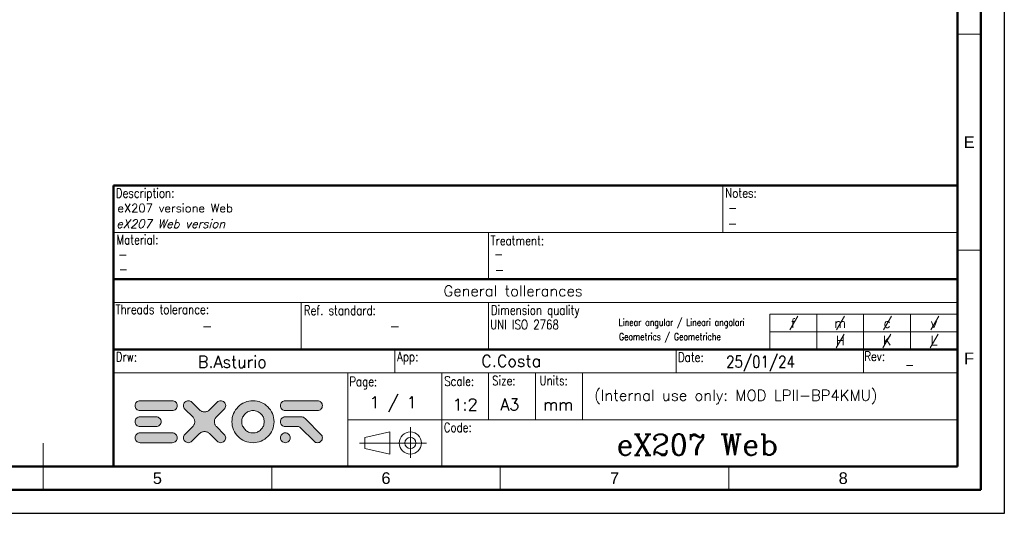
# Model space of a CAD drawing. Header units: millimetres. Extents: x 1316 to 1736, y 283 to 580.
# Tile 8 of 18: x 1526 to 1736, y 283 to 388. Entities that reach past the tile are written whole.
import ezdxf
from ezdxf.enums import TextEntityAlignment as Align

# ---------------------------------------------------------------- set-up
doc = ezdxf.new("R2010")
doc.units = ezdxf.units.MM
doc.styles.add('COMPLEX', font='complex.shx', dxfattribs={"bigfont": '@extfont2.shx'})
doc.styles.add('ROMANS', font='romans', dxfattribs={"height": 5})
doc.styles.get("Standard").update_dxf_attribs({"font": 'arial.ttf'})

msp = doc.modelspace()

# ---------------------------------------------------------------- hatches: boundary and pattern name
at = {"true_color": 0x0080ff}
h = msp.add_hatch(color=150, dxfattribs=at)
h.dxf.hatch_style = 1
h.paths.add_polyline_path([(1551.87, 306.61), (1551.65, 306.59), (1551.46, 306.53), (1551.28, 306.43), (1551.12, 306.31), (1551, 306.14), (1550.89, 305.96), (1550.83, 305.78), (1550.81, 305.56), (1550.83, 305.35), (1550.89, 305.15), (1551, 304.97), (1551.12, 304.82), (1551.28, 304.68), (1551.46, 304.6), (1551.65, 304.54), (1551.87, 304.52), (1558.75, 304.52), (1558.96, 304.54), (1559.16, 304.6), (1559.34, 304.68), (1559.48, 304.82), (1559.61, 304.97), (1559.71, 305.15), (1559.77, 305.35), (1559.79, 305.56), (1559.77, 305.78), (1559.71, 305.96), (1559.61, 306.14), (1559.48, 306.31), (1559.34, 306.43), (1559.16, 306.53), (1558.96, 306.59), (1558.75, 306.61)])
h.paths.add_polyline_path([(1551.87, 303.16), (1551.65, 303.14), (1551.46, 303.08), (1551.28, 302.98), (1551.12, 302.85), (1551, 302.71), (1550.89, 302.53), (1550.83, 302.33), (1550.81, 302.12), (1550.83, 301.9), (1550.89, 301.72), (1551, 301.53), (1551.12, 301.37), (1551.28, 301.25), (1551.46, 301.15), (1551.65, 301.09), (1551.87, 301.07), (1555.3, 301.07), (1555.52, 301.09), (1555.71, 301.15), (1555.89, 301.25), (1556.05, 301.37), (1556.17, 301.53), (1556.28, 301.72), (1556.34, 301.9), (1556.36, 302.12), (1556.34, 302.33), (1556.28, 302.53), (1556.17, 302.71), (1556.05, 302.85), (1555.89, 302.98), (1555.71, 303.08), (1555.52, 303.14), (1555.3, 303.16)])
h.paths.add_polyline_path([(1558.75, 297.63), (1558.96, 297.65), (1559.16, 297.72), (1559.34, 297.82), (1559.48, 297.94), (1559.61, 298.08), (1559.71, 298.26), (1559.77, 298.47), (1559.79, 298.67), (1559.77, 298.89), (1559.71, 299.08), (1559.61, 299.26), (1559.48, 299.42), (1559.34, 299.54), (1559.16, 299.65), (1558.96, 299.71), (1558.75, 299.73), (1551.87, 299.73), (1551.65, 299.71), (1551.46, 299.65), (1551.28, 299.54), (1551.12, 299.42), (1551, 299.26), (1550.89, 299.08), (1550.83, 298.89), (1550.81, 298.67), (1550.83, 298.47), (1550.89, 298.26), (1551, 298.08), (1551.12, 297.94), (1551.28, 297.82), (1551.46, 297.72), (1551.65, 297.65), (1551.87, 297.63)])
h.paths.add_polyline_path([(1565.62, 304.21), (1565.48, 304.21), (1565.35, 304.24), (1565.21, 304.28), (1565.07, 304.32), (1564.95, 304.38), (1564.81, 304.46), (1564.7, 304.54), (1564.58, 304.64), (1562.92, 306.31), (1562.78, 306.43), (1562.59, 306.53), (1562.39, 306.59), (1562.19, 306.61), (1561.98, 306.59), (1561.78, 306.53), (1561.6, 306.43), (1561.45, 306.31), (1561.31, 306.14), (1561.23, 305.96), (1561.17, 305.78), (1561.15, 305.56), (1561.17, 305.35), (1561.23, 305.15), (1561.31, 304.97), (1561.45, 304.82), (1563.1, 303.16), (1563.2, 303.06), (1563.28, 302.94), (1563.36, 302.81), (1563.43, 302.67), (1563.47, 302.53), (1563.51, 302.41), (1563.53, 302.27), (1563.53, 302.12), (1563.53, 301.98), (1563.51, 301.84), (1563.47, 301.7), (1563.43, 301.55), (1563.36, 301.43), (1563.28, 301.31), (1563.2, 301.19), (1563.1, 301.07), (1561.45, 299.42), (1561.31, 299.26), (1561.23, 299.08), (1561.17, 298.89), (1561.15, 298.67), (1561.17, 298.47), (1561.23, 298.26), (1561.31, 298.08), (1561.45, 297.94), (1561.6, 297.8), (1561.78, 297.72), (1561.98, 297.65), (1562.19, 297.63), (1562.41, 297.65), (1562.59, 297.72), (1562.78, 297.82), (1562.94, 297.94), (1564.58, 299.58), (1564.7, 299.69), (1564.83, 299.79), (1564.95, 299.85), (1565.07, 299.91), (1565.21, 299.97), (1565.35, 299.99), (1565.5, 300.01), (1565.64, 300.03), (1565.78, 300.01), (1565.92, 299.99), (1566.04, 299.97), (1566.19, 299.91), (1566.31, 299.85), (1566.45, 299.79), (1566.57, 299.69), (1566.67, 299.58), (1568.34, 297.94), (1568.48, 297.82), (1568.66, 297.72), (1568.87, 297.65), (1569.07, 297.63), (1569.27, 297.65), (1569.48, 297.72), (1569.66, 297.8), (1569.82, 297.94), (1569.94, 298.08), (1570.05, 298.26), (1570.11, 298.47), (1570.13, 298.67), (1570.11, 298.89), (1570.05, 299.08), (1569.94, 299.26), (1569.82, 299.42), (1568.16, 301.07), (1568.06, 301.19), (1567.97, 301.31), (1567.85, 301.5), (1567.79, 301.7), (1567.75, 301.82), (1567.73, 301.96), (1567.73, 302.1), (1567.73, 302.24), (1567.75, 302.39), (1567.77, 302.51), (1567.83, 302.65), (1567.87, 302.77), (1567.95, 302.91), (1568.04, 303.02), (1568.14, 303.14), (1569.82, 304.82), (1569.94, 304.97), (1570.05, 305.15), (1570.11, 305.35), (1570.13, 305.56), (1570.11, 305.78), (1570.05, 305.96), (1569.94, 306.14), (1569.82, 306.31), (1569.66, 306.43), (1569.48, 306.53), (1569.27, 306.59), (1569.07, 306.61), (1568.87, 306.59), (1568.66, 306.53), (1568.48, 306.43), (1568.34, 306.31), (1566.67, 304.64), (1566.55, 304.54), (1566.45, 304.46), (1566.22, 304.33), (1566.04, 304.28), (1565.9, 304.24), (1565.76, 304.21)])
h.paths.add_polyline_path([(1578.09, 306.06), (1577.7, 306.25), (1577.3, 306.41), (1576.85, 306.51), (1576.42, 306.59), (1575.96, 306.61), (1575.49, 306.59), (1575.04, 306.51), (1574.62, 306.41), (1574.21, 306.25), (1573.82, 306.06), (1573.44, 305.84), (1573.09, 305.58), (1572.79, 305.29), (1572.48, 304.97), (1572.24, 304.62), (1572.02, 304.26), (1571.81, 303.87), (1571.67, 303.44), (1571.55, 303.02), (1571.49, 302.57), (1571.47, 302.12), (1571.49, 301.66), (1571.55, 301.21), (1571.67, 300.78), (1571.81, 300.38), (1572.02, 299.97), (1572.24, 299.6), (1572.48, 299.26), (1572.79, 298.95), (1573.09, 298.65), (1573.44, 298.41), (1573.82, 298.16), (1574.21, 297.98), (1574.62, 297.84), (1575.04, 297.72), (1575.49, 297.65), (1575.96, 297.63), (1576.42, 297.65), (1576.85, 297.72), (1577.3, 297.84), (1577.7, 297.98), (1578.09, 298.16), (1578.45, 298.41), (1578.8, 298.65), (1579.12, 298.95), (1579.41, 299.26), (1579.67, 299.6), (1579.9, 299.97), (1580.1, 300.38), (1580.24, 300.78), (1580.34, 301.21), (1580.42, 301.66), (1580.44, 302.12), (1580.42, 302.57), (1580.34, 303.02), (1580.24, 303.44), (1580.1, 303.87), (1579.9, 304.26), (1579.67, 304.62), (1579.41, 304.97), (1579.12, 305.29), (1578.8, 305.58), (1578.45, 305.84)])
h.paths.add_polyline_path([(1577.3, 304.09), (1577.48, 303.97), (1577.64, 303.81), (1577.8, 303.65), (1577.95, 303.46), (1578.07, 303.26), (1578.17, 303.06), (1578.25, 302.83), (1578.29, 302.59), (1578.33, 302.37), (1578.35, 302.12), (1578.33, 301.88), (1578.29, 301.64), (1578.25, 301.41), (1578.17, 301.19), (1578.07, 300.99), (1577.95, 300.78), (1577.8, 300.6), (1577.64, 300.42), (1577.48, 300.27), (1577.3, 300.13), (1577.09, 300.01), (1576.89, 299.91), (1576.67, 299.83), (1576.44, 299.77), (1576.2, 299.73), (1575.96, 299.73), (1575.71, 299.73), (1575.47, 299.77), (1575.25, 299.83), (1575.02, 299.91), (1574.82, 300.01), (1574.62, 300.13), (1574.43, 300.27), (1574.27, 300.42), (1574.11, 300.6), (1573.97, 300.78), (1573.84, 300.99), (1573.74, 301.19), (1573.66, 301.41), (1573.6, 301.64), (1573.58, 301.88), (1573.56, 302.12), (1573.58, 302.37), (1573.6, 302.59), (1573.66, 302.83), (1573.74, 303.06), (1573.84, 303.26), (1573.97, 303.46), (1574.11, 303.65), (1574.27, 303.81), (1574.43, 303.97), (1574.62, 304.09), (1574.82, 304.21), (1575.02, 304.32), (1575.25, 304.4), (1575.47, 304.46), (1575.71, 304.5), (1575.96, 304.52), (1576.2, 304.5), (1576.44, 304.46), (1576.67, 304.4), (1576.89, 304.32), (1577.09, 304.21)], flags=16)
h.paths.add_polyline_path([(1582.84, 299.73), (1582.62, 299.71), (1582.43, 299.65), (1582.25, 299.54), (1582.09, 299.42), (1581.97, 299.26), (1581.87, 299.08), (1581.81, 298.89), (1581.79, 298.67), (1581.81, 298.47), (1581.87, 298.26), (1581.97, 298.08), (1582.09, 297.94), (1582.25, 297.82), (1582.43, 297.72), (1582.62, 297.65), (1582.84, 297.63), (1583.04, 297.65), (1583.25, 297.72), (1583.43, 297.82), (1583.57, 297.94), (1583.71, 298.08), (1583.8, 298.26), (1583.86, 298.47), (1583.88, 298.67), (1583.86, 298.89), (1583.8, 299.08), (1583.71, 299.26), (1583.57, 299.42), (1583.43, 299.54), (1583.25, 299.65), (1583.04, 299.71)], flags=17)
h.paths.add_polyline_path([(1582.84, 303.16), (1582.62, 303.14), (1582.43, 303.08), (1582.25, 302.98), (1582.09, 302.85), (1581.97, 302.71), (1581.87, 302.53), (1581.81, 302.33), (1581.79, 302.12), (1581.81, 301.9), (1581.87, 301.72), (1581.97, 301.53), (1582.09, 301.37), (1582.25, 301.25), (1582.43, 301.15), (1582.62, 301.09), (1582.84, 301.07), (1585.48, 301.07), (1585.64, 301.07), (1585.81, 301.03), (1585.95, 300.94), (1586.07, 300.84), (1588.97, 297.94), (1589.14, 297.8), (1589.32, 297.7), (1589.52, 297.65), (1589.73, 297.63), (1589.93, 297.65), (1590.11, 297.7), (1590.29, 297.8), (1590.46, 297.94), (1590.6, 298.1), (1590.7, 298.28), (1590.74, 298.47), (1590.76, 298.67), (1590.74, 298.87), (1590.7, 299.08), (1590.6, 299.26), (1590.46, 299.42), (1587.23, 302.65), (1587.05, 302.83), (1586.88, 302.96), (1586.74, 303.06), (1586.6, 303.12), (1586.46, 303.14), (1586.27, 303.16), (1585.81, 303.16)])
h.paths.add_polyline_path([(1589.73, 304.52), (1589.93, 304.54), (1590.13, 304.6), (1590.32, 304.68), (1590.46, 304.82), (1590.6, 304.97), (1590.68, 305.15), (1590.74, 305.35), (1590.76, 305.56), (1590.74, 305.78), (1590.68, 305.96), (1590.6, 306.14), (1590.46, 306.31), (1590.32, 306.43), (1590.13, 306.53), (1589.93, 306.59), (1589.73, 306.61), (1582.84, 306.61), (1582.62, 306.59), (1582.43, 306.53), (1582.25, 306.43), (1582.09, 306.31), (1581.97, 306.14), (1581.87, 305.96), (1581.81, 305.78), (1581.79, 305.56), (1581.81, 305.35), (1581.87, 305.15), (1581.97, 304.97), (1582.09, 304.82), (1582.25, 304.68), (1582.43, 304.6), (1582.62, 304.54), (1582.84, 304.52)])

# ---------------------------------------------------------------- linework, layer by layer
at = {"lineweight": 50}
for p, q in [((1731.2, 574.55), (1731.2, 287.55)), ((1726.2, 569.55), (1726.2, 292.55)), ((1546.2, 352.55), (1726.2, 352.55)), ((1546.2, 352.55), (1546.2, 292.55)), ((1546.2, 332.55), (1726.2, 332.55)), ((1546.2, 317.55), (1726.2, 317.55)), ((1726.2, 292.55), (1336.2, 292.55)), ((1731.2, 287.55), (1331.2, 287.55))]:
    msp.add_line(p, q, dxfattribs=at)
at = {"lineweight": 18}
for p, q in [((1726.2, 384.89), (1731.2, 384.89)), ((1676.2, 352.55), (1676.2, 342.55)), ((1546.2, 342.55), (1726.2, 342.55)), ((1626.2, 342.55), (1626.2, 332.55)), ((1726.2, 338.72), (1731.2, 338.72)), ((1726.2, 332.55), (1726.2, 317.55)), ((1726.2, 332.55), (1726.2, 317.55)), ((1546.2, 327.55), (1726.2, 327.55)), ((1586.2, 327.55), (1586.2, 317.55)), ((1626.2, 327.55), (1626.2, 317.55)), ((1686.2, 325.05), (1686.2, 317.55)), ((1686.2, 325.05), (1726.2, 325.05)), ((1690.48, 321.73), (1692.19, 324.65)), ((1696.2, 325.05), (1696.2, 317.55)), ((1696.2, 325.05), (1696.2, 317.55)), ((1700.41, 321.73), (1702.12, 324.65)), ((1706.2, 325.05), (1706.2, 317.55)), ((1706.2, 325.05), (1706.2, 317.55)), ((1710.4, 321.73), (1712.11, 324.65)), ((1716.2, 325.05), (1716.2, 317.55)), ((1716.2, 325.05), (1716.2, 317.55)), ((1720.51, 321.73), (1722.22, 324.65)), ((1686.2, 321.3), (1726.2, 321.3)), ((1700.32, 317.89), (1702.03, 320.81)), ((1710.28, 317.89), (1711.99, 320.81)), ((1720.37, 317.89), (1722.08, 320.81)), ((1606.2, 317.55), (1606.2, 312.55)), ((1666.2, 317.55), (1666.2, 312.55)), ((1706.2, 312.55), (1706.2, 317.55)), ((1546.2, 312.55), (1726.2, 312.55)), ((1596.2, 312.55), (1596.2, 292.55)), ((1616.2, 302.55), (1616.2, 312.55)), ((1626.2, 302.55), (1626.2, 312.55)), ((1636.2, 312.55), (1636.2, 302.55)), ((1646.2, 312.55), (1646.2, 302.55)), ((1666.2, 312.55), (1706.2, 312.55)), ((1596.2, 302.55), (1726.2, 302.55)), ((1596.2, 302.55), (1636.2, 302.55)), ((1616.2, 302.55), (1626.2, 302.55)), ((1616.2, 292.55), (1616.2, 302.55)), ((1609.53, 294.44), (1609.53, 300.92)), ((1599.79, 298.75), (1605.15, 299.93)), ((1599.79, 296.37), (1599.79, 298.75)), ((1605.15, 299.93), (1605.15, 295.18)), ((1531.2, 287.55), (1531.2, 297.55)), ((1598.65, 297.56), (1612.97, 297.56)), ((1605.15, 295.18), (1599.79, 296.37)), ((1579.95, 292.55), (1579.95, 287.55)), ((1596.2, 292.55), (1616.2, 292.55)), ((1628.7, 292.55), (1628.7, 287.55)), ((1677.45, 292.55), (1677.45, 287.55))]:
    msp.add_line(p, q, dxfattribs=at)
msp.add_lwpolyline([(1316.2, 579.55), (1736.2, 579.55), (1736.2, 282.55), (1316.2, 282.55)], close=True)
at = {"color": 150, "lineweight": 0, "true_color": 0x0080ff}
for points in [[(1558.75, 306.61), (1551.87, 306.61), (1551.87, 306.61), (1551.65, 306.59), (1551.46, 306.53), (1551.28, 306.43), (1551.12, 306.31), (1551, 306.14), (1550.89, 305.96), (1550.83, 305.78), (1550.81, 305.56), (1550.81, 305.56), (1550.83, 305.35), (1550.89, 305.15), (1551, 304.97), (1551.12, 304.82), (1551.28, 304.68), (1551.46, 304.6), (1551.65, 304.54), (1551.87, 304.52), (1558.75, 304.52), (1558.75, 304.52), (1558.96, 304.54), (1559.16, 304.6), (1559.34, 304.68), (1559.48, 304.82), (1559.61, 304.97), (1559.71, 305.15), (1559.77, 305.35), (1559.79, 305.56), (1559.79, 305.56), (1559.77, 305.78), (1559.71, 305.96), (1559.61, 306.14), (1559.48, 306.31), (1559.34, 306.43), (1559.16, 306.53), (1558.96, 306.59), (1558.75, 306.61), (1558.75, 306.61)], [(1569.07, 297.63), (1569.07, 297.63), (1568.87, 297.65), (1568.66, 297.72), (1568.48, 297.82), (1568.34, 297.94), (1566.67, 299.58), (1566.67, 299.58), (1566.57, 299.69), (1566.45, 299.79), (1566.31, 299.85), (1566.19, 299.91), (1566.04, 299.97), (1565.92, 299.99), (1565.78, 300.01), (1565.64, 300.03), (1565.5, 300.01), (1565.35, 299.99), (1565.21, 299.97), (1565.07, 299.91), (1564.95, 299.85), (1564.83, 299.79), (1564.7, 299.69), (1564.58, 299.58), (1562.94, 297.94), (1562.94, 297.94), (1562.78, 297.82), (1562.59, 297.72), (1562.41, 297.65), (1562.19, 297.63), (1562.19, 297.63), (1561.98, 297.65), (1561.78, 297.72), (1561.6, 297.8), (1561.45, 297.94), (1561.31, 298.08), (1561.23, 298.26), (1561.17, 298.47), (1561.15, 298.67), (1561.15, 298.67), (1561.17, 298.89), (1561.23, 299.08), (1561.31, 299.26), (1561.45, 299.42), (1561.45, 299.42), (1563.1, 301.07), (1563.1, 301.07), (1563.2, 301.19), (1563.28, 301.31), (1563.36, 301.43), (1563.43, 301.55), (1563.47, 301.7), (1563.51, 301.84), (1563.53, 301.98), (1563.53, 302.12), (1563.53, 302.27), (1563.51, 302.41), (1563.47, 302.53), (1563.43, 302.67), (1563.36, 302.81), (1563.28, 302.94), (1563.2, 303.06), (1563.1, 303.16), (1561.45, 304.82), (1561.45, 304.82), (1561.45, 304.82), (1561.31, 304.97), (1561.23, 305.15), (1561.17, 305.35), (1561.15, 305.56), (1561.15, 305.56), (1561.17, 305.78), (1561.23, 305.96), (1561.31, 306.14), (1561.45, 306.31), (1561.6, 306.43), (1561.78, 306.53), (1561.98, 306.59), (1562.19, 306.61), (1562.19, 306.61), (1562.39, 306.59), (1562.59, 306.53), (1562.78, 306.43), (1562.92, 306.31), (1562.92, 306.31), (1564.58, 304.64), (1564.58, 304.64), (1564.7, 304.54), (1564.81, 304.46), (1564.95, 304.38), (1565.07, 304.32), (1565.21, 304.28), (1565.35, 304.24), (1565.48, 304.21), (1565.62, 304.21), (1565.76, 304.21), (1565.9, 304.24), (1566.04, 304.28), (1566.19, 304.32), (1566.31, 304.38), (1566.45, 304.46), (1566.55, 304.54), (1566.67, 304.64), (1568.34, 306.31), (1568.34, 306.31), (1568.48, 306.43), (1568.66, 306.53), (1568.87, 306.59), (1569.07, 306.61), (1569.07, 306.61), (1569.27, 306.59), (1569.48, 306.53), (1569.66, 306.43), (1569.82, 306.31), (1569.94, 306.14), (1570.05, 305.96), (1570.11, 305.78), (1570.13, 305.56), (1570.13, 305.56), (1570.11, 305.35), (1570.05, 305.15), (1569.94, 304.97), (1569.82, 304.82), (1569.82, 304.82), (1568.14, 303.14), (1568.14, 303.14), (1568.04, 303.02), (1567.95, 302.91), (1567.87, 302.77), (1567.83, 302.65), (1567.77, 302.51), (1567.75, 302.39), (1567.73, 302.24), (1567.73, 302.1), (1567.73, 301.96), (1567.75, 301.82), (1567.79, 301.7), (1567.83, 301.55), (1567.89, 301.43), (1567.97, 301.31), (1568.06, 301.19), (1568.16, 301.07), (1569.82, 299.42), (1569.82, 299.42), (1569.82, 299.42), (1569.94, 299.26), (1570.05, 299.08), (1570.11, 298.89), (1570.13, 298.67), (1570.13, 298.67), (1570.11, 298.47), (1570.05, 298.26), (1569.94, 298.08), (1569.82, 297.94), (1569.66, 297.8), (1569.48, 297.72), (1569.27, 297.65), (1569.07, 297.63), (1569.07, 297.63)], [(1580.44, 302.12), (1580.44, 302.12), (1580.42, 302.57), (1580.34, 303.02), (1580.24, 303.44), (1580.1, 303.87), (1579.9, 304.26), (1579.67, 304.62), (1579.41, 304.97), (1579.12, 305.29), (1578.8, 305.58), (1578.45, 305.84), (1578.09, 306.06), (1577.7, 306.25), (1577.3, 306.41), (1576.85, 306.51), (1576.42, 306.59), (1575.96, 306.61), (1575.96, 306.61), (1575.49, 306.59), (1575.04, 306.51), (1574.62, 306.41), (1574.21, 306.25), (1573.82, 306.06), (1573.44, 305.84), (1573.09, 305.58), (1572.79, 305.29), (1572.48, 304.97), (1572.24, 304.62), (1572.02, 304.26), (1571.81, 303.87), (1571.67, 303.44), (1571.55, 303.02), (1571.49, 302.57), (1571.47, 302.12), (1571.47, 302.12), (1571.49, 301.66), (1571.55, 301.21), (1571.67, 300.78), (1571.81, 300.38), (1572.02, 299.97), (1572.24, 299.6), (1572.48, 299.26), (1572.79, 298.95), (1573.09, 298.65), (1573.44, 298.41), (1573.82, 298.16), (1574.21, 297.98), (1574.62, 297.84), (1575.04, 297.72), (1575.49, 297.65), (1575.96, 297.63), (1575.96, 297.63), (1576.42, 297.65), (1576.85, 297.72), (1577.3, 297.84), (1577.7, 297.98), (1578.09, 298.16), (1578.45, 298.41), (1578.8, 298.65), (1579.12, 298.95), (1579.41, 299.26), (1579.67, 299.6), (1579.9, 299.97), (1580.1, 300.38), (1580.24, 300.78), (1580.34, 301.21), (1580.42, 301.66), (1580.44, 302.12), (1580.44, 302.12)], [(1589.73, 306.61), (1582.84, 306.61), (1582.84, 306.61), (1582.62, 306.59), (1582.43, 306.53), (1582.25, 306.43), (1582.09, 306.31), (1581.97, 306.14), (1581.87, 305.96), (1581.81, 305.78), (1581.79, 305.56), (1581.79, 305.56), (1581.81, 305.35), (1581.87, 305.15), (1581.97, 304.97), (1582.09, 304.82), (1582.25, 304.68), (1582.43, 304.6), (1582.62, 304.54), (1582.84, 304.52), (1589.73, 304.52), (1589.73, 304.52), (1589.93, 304.54), (1590.13, 304.6), (1590.32, 304.68), (1590.46, 304.82), (1590.6, 304.97), (1590.68, 305.15), (1590.74, 305.35), (1590.76, 305.56), (1590.76, 305.56), (1590.74, 305.78), (1590.68, 305.96), (1590.6, 306.14), (1590.46, 306.31), (1590.32, 306.43), (1590.13, 306.53), (1589.93, 306.59), (1589.73, 306.61), (1589.73, 306.61)], [(1578.35, 302.12), (1578.35, 302.12), (1578.33, 301.88), (1578.29, 301.64), (1578.25, 301.41), (1578.17, 301.19), (1578.07, 300.99), (1577.95, 300.78), (1577.8, 300.6), (1577.64, 300.42), (1577.48, 300.27), (1577.3, 300.13), (1577.09, 300.01), (1576.89, 299.91), (1576.67, 299.83), (1576.44, 299.77), (1576.2, 299.73), (1575.96, 299.73), (1575.96, 299.73), (1575.71, 299.73), (1575.47, 299.77), (1575.25, 299.83), (1575.02, 299.91), (1574.82, 300.01), (1574.62, 300.13), (1574.43, 300.27), (1574.27, 300.42), (1574.11, 300.6), (1573.97, 300.78), (1573.84, 300.99), (1573.74, 301.19), (1573.66, 301.41), (1573.6, 301.64), (1573.58, 301.88), (1573.56, 302.12), (1573.56, 302.12), (1573.58, 302.37), (1573.6, 302.59), (1573.66, 302.83), (1573.74, 303.06), (1573.84, 303.26), (1573.97, 303.46), (1574.11, 303.65), (1574.27, 303.81), (1574.43, 303.97), (1574.62, 304.09), (1574.82, 304.21), (1575.02, 304.32), (1575.25, 304.4), (1575.47, 304.46), (1575.71, 304.5), (1575.96, 304.52), (1575.96, 304.52), (1576.2, 304.5), (1576.44, 304.46), (1576.67, 304.4), (1576.89, 304.32), (1577.09, 304.21), (1577.3, 304.09), (1577.48, 303.97), (1577.64, 303.81), (1577.8, 303.65), (1577.95, 303.46), (1578.07, 303.26), (1578.17, 303.06), (1578.25, 302.83), (1578.29, 302.59), (1578.33, 302.37), (1578.35, 302.12), (1578.35, 302.12)], [(1555.3, 303.16), (1551.87, 303.16), (1551.87, 303.16), (1551.65, 303.14), (1551.46, 303.08), (1551.28, 302.98), (1551.12, 302.85), (1551, 302.71), (1550.89, 302.53), (1550.83, 302.33), (1550.81, 302.12), (1550.81, 302.12), (1550.83, 301.9), (1550.89, 301.72), (1551, 301.53), (1551.12, 301.37), (1551.28, 301.25), (1551.46, 301.15), (1551.65, 301.09), (1551.87, 301.07), (1555.3, 301.07), (1555.3, 301.07), (1555.52, 301.09), (1555.71, 301.15), (1555.89, 301.25), (1556.05, 301.37), (1556.17, 301.53), (1556.28, 301.72), (1556.34, 301.9), (1556.36, 302.12), (1556.36, 302.12), (1556.34, 302.33), (1556.28, 302.53), (1556.17, 302.71), (1556.05, 302.85), (1555.89, 302.98), (1555.71, 303.08), (1555.52, 303.14), (1555.3, 303.16), (1555.3, 303.16)], [(1590.46, 297.94), (1590.46, 297.94), (1590.6, 298.1), (1590.7, 298.28), (1590.74, 298.47), (1590.76, 298.67), (1590.74, 298.87), (1590.7, 299.08), (1590.6, 299.26), (1590.46, 299.42), (1587.23, 302.65), (1587.23, 302.65), (1587.05, 302.83), (1586.88, 302.96), (1586.74, 303.06), (1586.6, 303.12), (1586.46, 303.14), (1586.27, 303.16), (1585.81, 303.16), (1582.84, 303.16), (1582.84, 303.16), (1582.62, 303.14), (1582.43, 303.08), (1582.25, 302.98), (1582.09, 302.85), (1581.97, 302.71), (1581.87, 302.53), (1581.81, 302.33), (1581.79, 302.12), (1581.79, 302.12), (1581.81, 301.9), (1581.87, 301.72), (1581.97, 301.53), (1582.09, 301.37), (1582.25, 301.25), (1582.43, 301.15), (1582.62, 301.09), (1582.84, 301.07), (1585.48, 301.07), (1585.48, 301.07), (1585.64, 301.07), (1585.81, 301.03), (1585.95, 300.94), (1586.07, 300.84), (1588.97, 297.94), (1588.97, 297.94), (1589.14, 297.8), (1589.32, 297.7), (1589.52, 297.65), (1589.73, 297.63), (1589.73, 297.63), (1589.93, 297.65), (1590.11, 297.7), (1590.29, 297.8), (1590.46, 297.94), (1590.46, 297.94)], [(1558.75, 299.73), (1551.87, 299.73), (1551.87, 299.73), (1551.65, 299.71), (1551.46, 299.65), (1551.28, 299.54), (1551.12, 299.42), (1551, 299.26), (1550.89, 299.08), (1550.83, 298.89), (1550.81, 298.67), (1550.81, 298.67), (1550.83, 298.47), (1550.89, 298.26), (1551, 298.08), (1551.12, 297.94), (1551.28, 297.82), (1551.46, 297.72), (1551.65, 297.65), (1551.87, 297.63), (1558.75, 297.63), (1558.75, 297.63), (1558.96, 297.65), (1559.16, 297.72), (1559.34, 297.82), (1559.48, 297.94), (1559.61, 298.08), (1559.71, 298.26), (1559.77, 298.47), (1559.79, 298.67), (1559.79, 298.67), (1559.77, 298.89), (1559.71, 299.08), (1559.61, 299.26), (1559.48, 299.42), (1559.34, 299.54), (1559.16, 299.65), (1558.96, 299.71), (1558.75, 299.73), (1558.75, 299.73)], [(1581.79, 298.67), (1581.79, 298.67), (1581.81, 298.47), (1581.87, 298.26), (1581.97, 298.08), (1582.09, 297.94), (1582.25, 297.82), (1582.43, 297.72), (1582.62, 297.65), (1582.84, 297.63), (1582.84, 297.63), (1583.04, 297.65), (1583.25, 297.72), (1583.43, 297.82), (1583.57, 297.94), (1583.71, 298.08), (1583.8, 298.26), (1583.86, 298.47), (1583.88, 298.67), (1583.88, 298.67), (1583.86, 298.89), (1583.8, 299.08), (1583.71, 299.26), (1583.57, 299.42), (1583.43, 299.54), (1583.25, 299.65), (1583.04, 299.71), (1582.84, 299.73), (1582.84, 299.73), (1582.62, 299.71), (1582.43, 299.65), (1582.25, 299.54), (1582.09, 299.42), (1581.97, 299.26), (1581.87, 299.08), (1581.81, 298.89), (1581.79, 298.67), (1581.79, 298.67)]]:
    msp.add_lwpolyline(points, close=True, dxfattribs=at)
at = {"lineweight": 18}
for radius in [2.37, 1.19]:
    msp.add_circle((1609.53, 297.56), radius, dxfattribs=at)

# ---------------------------------------------------------------- texts
at = {"lineweight": 18, "style": 'ROMANS', "width": 0.8}
for s, height, p in [('Description:', 2, (1546.7, 349.94)), ('Notes:', 2, (1676.67, 349.97)), ('Material:', 2, (1546.82, 339.99)), ('Treatment:', 2, (1626.6, 339.79)), ('Threads tolerance: ', 2, (1546.62, 325.1)), ('Ref. standard:', 2, (1586.8, 324.9)), ('Dimension quality ', 2, (1626.69, 324.95)), ('UNI ISO 2768', 2, (1626.53, 321.86)), ('Linear angular / Lineari angolari', 1.5, (1653.95, 322.58)), ('Geometrics / Geometriche', 1.5, (1654.02, 319.51)), ('Drw:', 2, (1546.69, 314.97)), ('App:', 2, (1606.69, 315.03)), ('Date:', 2, (1666.59, 314.9)), ('Rev:', 2, (1706.32, 315.09)), ('Page:', 2, (1596.48, 309.7)), ('Scale:', 2, (1616.74, 309.77)), ('Size:', 2, (1626.95, 309.89)), ('Units:', 2, (1637.05, 309.92)), ('Code:', 2, (1616.64, 299.91))]:
    msp.add_text(s, height=height, dxfattribs=at).set_placement(p)
at = {"lineweight": 18}
for s, height, style, p in [('General tollerances', 2.3, 'ROMANS', (1616.61, 328.9)), ('(Internal use only: MOD LPII-BP4KMU)', 2.31, 'COMPLEX', (1648.74, 306.6)), ('1:2', 2.5, 'COMPLEX', (1618.52, 304.53)), ('A3', 2.5, 'COMPLEX', (1628.68, 304.54)), ('mm', 2.5, 'COMPLEX', (1637.84, 304.54))]:
    msp.add_text(s, height=height, dxfattribs=dict(at, style=style)).set_placement(p)
at = {"lineweight": 18, "style": 'COMPLEX', "width": 0.795063}
msp.add_text('25/01/24', height=2.5, dxfattribs=at).set_placement((1676.87, 313.67), (1691.54, 313.67), align=Align.FIT)
at = {"lineweight": 50, "char_height": 2.5, "attachment_point": 5}
for s, width, insert in [('E', 5, (1728.7, 361.8)), ('F', 5, (1728.7, 315.64)), ('5', 48.75, (1555.57, 290.05)), ('6', 48.75, (1604.32, 290.05)), ('7', 48.75, (1653.07, 290.05)), ('8', 48.7822, (1701.84, 290.05))]:
    msp.add_mtext_dynamic_manual_height_columns(s, width=width, gutter_width=12.5, heights=[0], dxfattribs=dict(at, insert=insert))
at = {"lineweight": 18, "char_height": 1.8, "attachment_point": 7}
for s, width, heights, insert in [('{\\Fcomplex|c0;eX207 versione Web}', 127.7555, [0], (1547.05, 346.83)), ('{\\Fcomplex|c0;-}', 127.7555, [0], (1677.27, 346.88)), ('{\\Fitalicc|c0;eX207 Web version}', 80, [0], (1546.8, 343.48)), ('{\\Fitalicc|c0;-}', 80, [2.4], (1677.02, 343.53)), ('{\\Fcomplex|c0;-}', 69.7329, [0], (1547.21, 336.92)), ('{\\Fcomplex|c0;-}', 127.7555, [0], (1627.35, 336.96)), ('{\\Fcomplex|c0;-}', 69.7329, [0], (1547.31, 333.78)), ('{\\Fitalicc|c0;-}', 80, [0], (1627.33, 333.61)), ('{\\Fcomplex|c0;-}', 127.7555, [0], (1715.01, 313.38))]:
    msp.add_mtext_dynamic_manual_height_columns(s, width=width, gutter_width=12.5, heights=heights, dxfattribs=dict(at, insert=insert))
at = {"lineweight": 18, "attachment_point": 5, "style": 'COMPLEX'}
for s, width, gutter_width, heights, insert, char_height in [('f', 10, 12.5, [0], (1691.2, 323.18), 2), ('m', 10, 12.5, [0], (1701.2, 323.18), 2), ('c', 10, 12.5, [0], (1711.2, 323.18), 2), ('v', 10, 12.5, [0], (1721.2, 323.18), 2), ('-', 40, 12.5, [0], (1566.2, 322.55), 2), ('-', 40, 12.5, [0], (1606.2, 322.55), 2), ('H', 10, 12.5, [0], (1701.2, 319.43), 2), ('K', 10, 12.5, [0], (1711.2, 319.43), 2), ('L', 10, 12.5, [0], (1721.2, 319.43), 2), ('\\pxt13;B.Asturio', 50, 12.5, [0], (1571.55, 314.9), 2.5), ('C.Costa', 50, 12.5, [0], (1631.02, 315.09), 2.5), ('eX207 Web', 157.1846, 0, [32.56], (1670.71, 297.2), 4.5)]:
    msp.add_mtext_dynamic_manual_height_columns(s, width=width, gutter_width=gutter_width, heights=heights, dxfattribs=dict(at, insert=insert, char_height=char_height))
at = {"color": 7, "linetype": 'Continuous', "lineweight": 18, "insert": (1605.85, 307.52), "char_height": 2.5, "attachment_point": 2, "style": 'COMPLEX'}
msp.add_mtext('1 / 1', dxfattribs=at)

doc.saveas('drawing.dxf')
